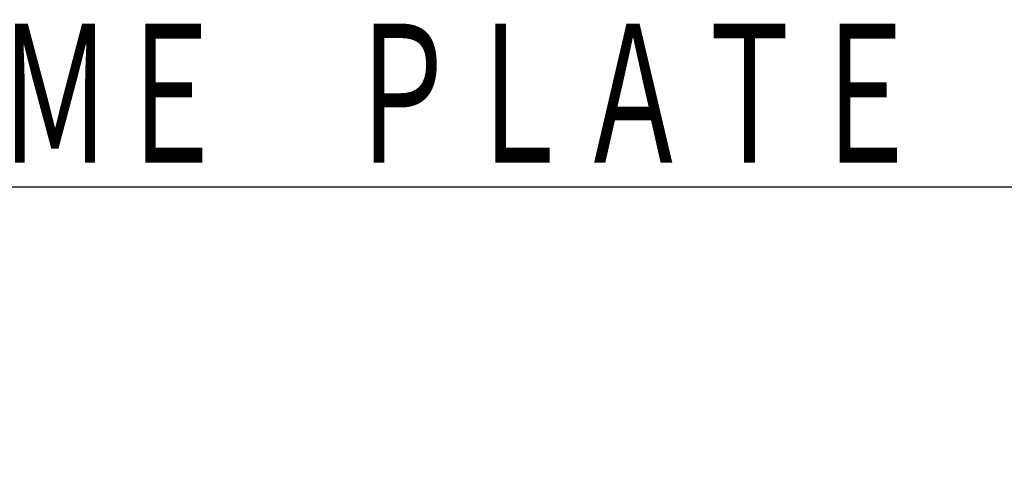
# Model space of a CAD drawing. Header units: millimetres. Extents: x 0 to 1300, y 0 to 891.
# Tile 68 of 119: x 110 to 176, y 711 to 742. Entities that reach past the tile are written whole.
import ezdxf

# ---------------------------------------------------------------- set-up
doc = ezdxf.new("R2010")
doc.units = ezdxf.units.MM
doc.header["$LTSCALE"] = 0.54643
doc.layers.add('NoLayerName_001', color=7, linetype='Continuous')
doc.styles.get("Standard").update_dxf_attribs({"font": 'txt', "bigfont": 'extfont2'})
doc.dimstyles.get("Standard").update_dxf_attribs({"dimtxt": 2.5, "dimasz": 2.5, "dimexe": 1, "dimexo": 1, "dimtad": 1, "dimdec": 3, "dimzin": 0, "dimdsep": 46, "dimtxsty": 'Standard', "dimcen": 2.5, "dimadec": 3, "dimazin": 0, "dimtfac": 0.75, "dimtdec": 3, "dimtmove": 0, "dimatfit": 3, "dimfxl": 1, "dimarcsym": 0})

msp = doc.modelspace()

# ---------------------------------------------------------------- texts
at = {"layer": 'NoLayerName_001', "color": 3, "linetype": 'Continuous', "lineweight": 13, "insert": (170.2212, 731.6388), "char_height": 10.5, "attachment_point": 9, "line_spacing_factor": 0.6}
msp.add_mtext('\\A1;\\W0.6667;ＮＡＭＥ\u3000ＰＬＡＴＥ', dxfattribs=at)

# ---------------------------------------------------------------- leaders
at = {"layer": 'NoLayerName_001', "color": 3, "linetype": 'Continuous', "lineweight": 13, "annotation_type": 0, "has_hookline": 1, "hookline_direction": 1, "text_width": 85.0963}
msp.add_leader([(195.5392, 633.8696), (176.8462, 731.0138), (170.8462, 731.0138)], dimstyle='Standard', override={"dimtxt": 10.5, "dimasz": 6, "dimldrblk": 'OPEN30'}, dxfattribs=at)

doc.saveas('drawing.dxf')
